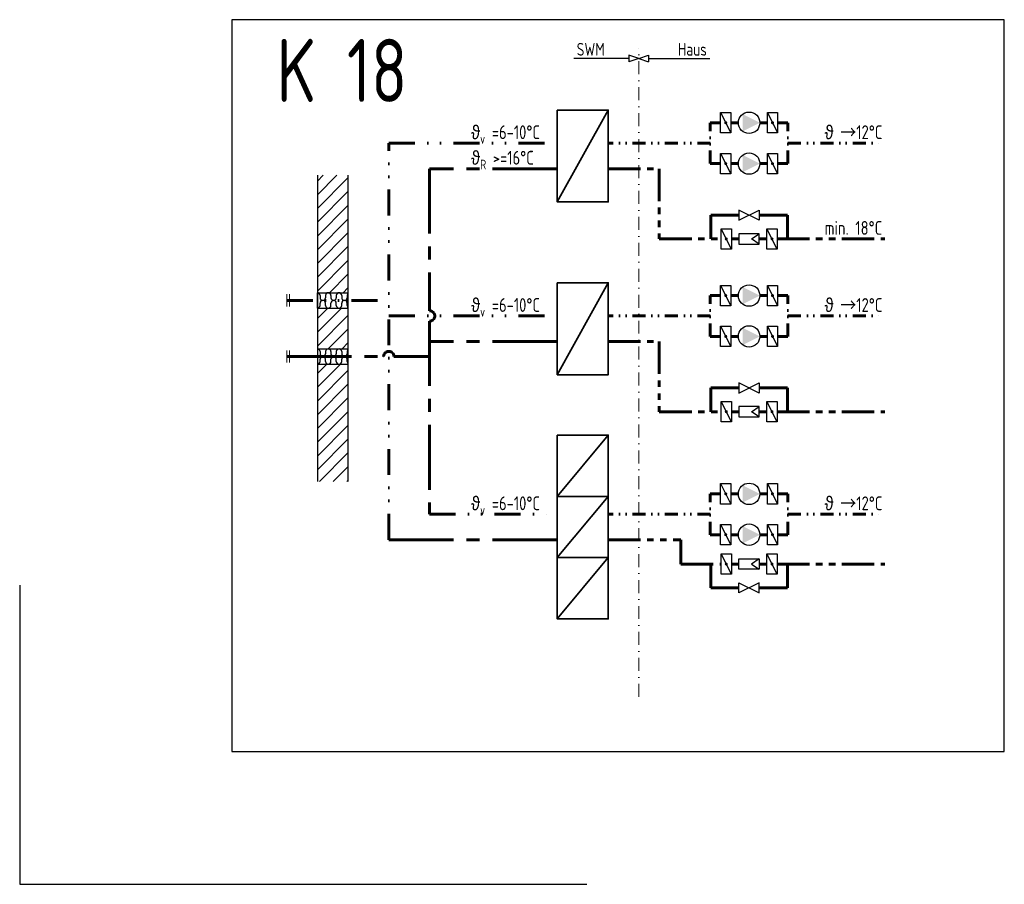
# Model space of a CAD drawing. Header units: millimetres. Extents: x 672 to 10320, y -30810 to -22340.
import ezdxf
from ezdxf.enums import TextEntityAlignment as Align

# ---------------------------------------------------------------- set-up
doc = ezdxf.new("R2010")
doc.units = ezdxf.units.MM
doc.header["$LTSCALE"] = 20
for name, pattern in [('GETRENNT', [31.75, 12.7, -6.35, 0, -6.35, 0, -6.35]), ('GETRENNT2', [15.875, 6.35, -3.175, 0, -3.175, 0, -3.175]), ('MITTE', [50.8, 31.75, -6.35, 6.35, -6.35]), ('PHANTOM2', [31.75, 15.875, -3.175, 3.175, -3.175, 3.175, -3.175]), ('STRICHPUNKT2', [12.7, 6.35, -3.175, 0, -3.175])]:
    doc.linetypes.add(name, pattern=pattern)
doc.layers.add('A_19_BESTAND_SCHR', color=7, linetype='Continuous')
for name, color, linetype, lineweight in [('K_AL_ARMATUR', 172, 'Continuous', 25), ('K_AL_BESCHRIFTUNG', 230, 'Continuous', 25), ('K_AL_GERAET', 199, 'Continuous', 35), ('K_AL_RUECKLAUF', 72, 'PHANTOM2', 60), ('K_AL_SYMMACHSE', 172, 'STRICHPUNKT2', 18), ('K_AL_VORLAUF', 72, 'GETRENNT2', 60), ('K_FK_RL', 72, 'MITTE', 60), ('K_FK_VL', 72, 'GETRENNT', 60)]:
    doc.layers.add(name, color=color, linetype=linetype, lineweight=lineweight)
doc.layers.add('ZZ_ABLAGE', color=255, linetype='Continuous', plot=False)
doc.styles.add('ISO', font='isocp3.shx', dxfattribs={"width": 0.85})

# ---------------------------------------------------------------- blocks, each defined once
blk = doc.blocks.new('AKL2')
at = {"color": 0, "linetype": 'ByBlock', "lineweight": -2}
blk.add_line((250, 0), (-250, 250), dxfattribs=at)
blk.add_lwpolyline([(250, 0), (250, 250), (-250, 250), (-250, 0)], close=True, dxfattribs=at)
for points in [[(-32, 144), (-38, 125), (-32, 106)], [(19, 93), (-19, 157), (-32, 106)], [(-19, 157), (-32, 144), (-32, 106)], [(-32, 106), (-19, 93), (19, 93)], [(19, 157), (0, 162), (-19, 157)], [(32, 144), (19, 157), (-19, 157)], [(19, 93), (32, 144), (-19, 157)], [(-19, 93), (0, 87), (19, 93)], [(19, 93), (32, 106), (32, 144)], [(32, 106), (38, 125), (32, 144)]]:
    blk.add_solid(points, dxfattribs=at)
blk = doc.blocks.new('PUMPE')
at = {"color": 0, "linetype": 'ByBlock', "lineweight": -2}
blk.add_circle((0, -150), 150, dxfattribs=at)
at = {"color": 0, "linetype": 'Continuous', "lineweight": -2}
blk.add_solid([(-120, -240), (0, 0), (120, -240)], dxfattribs=at)
blk = doc.blocks.new('SF2')
at = {"color": 0, "linetype": 'ByBlock', "lineweight": -2}
blk.add_lwpolyline([(-125, 0), (125, 0), (125, 500), (-125, 500)], close=True, dxfattribs=at)
blk.add_lwpolyline([(-125, 0), (0, 190), (125, 0)], dxfattribs=at)
blk = doc.blocks.new('AV')
at = {"color": 0, "linetype": 'ByBlock', "lineweight": -2}
blk.add_lwpolyline([(125, 0), (-125, 0), (125, 500), (-125, 500)], close=True, dxfattribs=at)

msp = doc.modelspace()

# ---------------------------------------------------------------- hatches: boundary and pattern name
at = {"layer": 'A_19_BESTAND_SCHR'}
h = msp.add_hatch(dxfattribs=at)
h.set_pattern_fill('ANSI31', color=256, scale=30)
h.set_pattern_definition([(45, (0, -2320), (-67.35192, 67.35192), [])])
h.paths.add_polyline_path([(3889.2, -23864.6), (3589.2, -23864.6), (3589.2, -25014.6), (3889.2, -25014.6)])
h.paths.add_polyline_path([(3889.2, -25164.6), (3589.2, -25164.6), (3589.2, -25564.6), (3889.2, -25564.6)])
h.paths.add_polyline_path([(3889.2, -25714.6), (3589.2, -25714.6), (3589.2, -26864.6), (3889.2, -26864.6)])

# ---------------------------------------------------------------- linework, layer by layer
for p, q in [((3589.2, -23864.6), (3589.2, -26864.6)), ((3889.2, -23864.6), (3889.2, -26864.6))]:
    msp.add_line(p, q)
at = {"layer": 'K_AL_ARMATUR'}
for p, q in [((3589.2, -25014.6), (3889.2, -25014.6)), ((3589.2, -25164.6), (3589.2, -25014.6)), ((3615.7, -25041.2), (3615.7, -25063.1)), ((3668.8, -25041.2), (3668.8, -25063.1)), ((3721.9, -25041.2), (3721.9, -25063.1)), ((3775, -25041.2), (3775, -25063.1)), ((3828.1, -25041.2), (3828.1, -25063.1)), ((3881.2, -25041.2), (3881.2, -25063.1)), ((3889.2, -25164.6), (3889.2, -25014.6)), ((3589.2, -25164.6), (3889.2, -25164.6)), ((3615.7, -25138.1), (3615.7, -25116.2)), ((3668.8, -25138.1), (3668.8, -25116.2)), ((3721.9, -25138.1), (3721.9, -25116.2)), ((3775, -25138.1), (3775, -25116.2)), ((3828.1, -25138.1), (3828.1, -25116.2)), ((3881.2, -25138.1), (3881.2, -25116.2)), ((3589.2, -25564.6), (3889.2, -25564.6)), ((3589.2, -25564.6), (3589.2, -25714.6)), ((3889.2, -25564.6), (3889.2, -25714.6)), ((3615.7, -25591.2), (3615.7, -25613.1)), ((3668.8, -25591.2), (3668.8, -25613.1)), ((3721.9, -25591.2), (3721.9, -25613.1)), ((3775, -25591.2), (3775, -25613.1)), ((3828.1, -25591.2), (3828.1, -25613.1)), ((3881.2, -25591.2), (3881.2, -25613.1)), ((3589.2, -25714.6), (3889.2, -25714.6)), ((3615.7, -25688.1), (3615.7, -25666.2)), ((3668.8, -25688.1), (3668.8, -25666.2)), ((3721.9, -25688.1), (3721.9, -25666.2)), ((3775, -25688.1), (3775, -25666.2)), ((3828.1, -25688.1), (3828.1, -25666.2)), ((3881.2, -25688.1), (3881.2, -25666.2))]:
    msp.add_line(p, q, dxfattribs=at)
for centre, start, end in [((3589.2, -25041.2), 0, 90), ((3642.2, -25063.1), 180, 0), ((3695.3, -25041.2), 0, 180), ((3748.4, -25063.1), 180, 0), ((3801.5, -25041.2), 0, 180), ((3854.6, -25063.1), 180, 0), ((3907.7, -25041.2), 134.32937, 180), ((3589.2, -25138.1), 270, 0), ((3642.2, -25116.2), 0, 180), ((3695.3, -25138.1), 180, 0), ((3748.4, -25116.2), 0, 180), ((3801.5, -25138.1), 180, 0), ((3854.6, -25116.2), 0, 180), ((3907.7, -25138.1), 180, 225.67063), ((3589.2, -25591.2), 0, 90), ((3695.3, -25591.2), 0, 180), ((3801.5, -25591.2), 0, 180), ((3642.2, -25613.1), 180, 0), ((3642.2, -25666.2), 0, 180), ((3748.4, -25613.1), 180, 0), ((3748.4, -25666.2), 0, 180), ((3854.6, -25613.1), 180, 0), ((3854.6, -25666.2), 0, 180), ((3907.7, -25591.2), 134.32937, 180), ((3589.2, -25688.1), 270, 0), ((3695.3, -25688.1), 180, 0), ((3801.5, -25688.1), 180, 0), ((3907.7, -25688.1), 180, 225.67063)]:
    msp.add_arc(centre, 26.5, start, end, dxfattribs=at)
at = {"layer": 'K_AL_BESCHRIFTUNG'}
for p, q in [((6642.6, -22719.2), (6101.9, -22719.2)), ((6738.1, -22719.2), (6642.6, -22686)), ((6642.6, -22686), (6642.6, -22752.3)), ((6738.1, -22719.2), (6642.6, -22752.3)), ((6738.1, -22719.2), (6833.6, -22686)), ((6738.1, -22719.2), (6833.6, -22752.3)), ((6833.6, -22686), (6833.6, -22752.3)), ((6833.6, -22719.2), (7434.9, -22719.2))]:
    msp.add_line(p, q, dxfattribs=at)
at = {"layer": 'K_AL_GERAET'}
for p, q in [((5939.2, -24124.8), (6439.2, -23224.8)), ((5939.2, -25817.3), (6439.2, -24917.3)), ((5939.2, -27009.9), (6439.2, -26409.9)), ((5939.2, -27609.9), (6439.2, -27009.9)), ((5939.2, -28209.9), (6439.2, -27609.9))]:
    msp.add_line(p, q, dxfattribs=at)
for points in [[(5939.2, -23224.8), (6439.2, -23224.8), (6439.2, -24124.8), (5939.2, -24124.8)], [(5939.2, -24917.3), (6439.2, -24917.3), (6439.2, -25817.3), (5939.2, -25817.3)], [(5939.2, -26409.9), (6439.2, -26409.9), (6439.2, -27009.9), (5939.2, -27009.9)], [(5939.2, -27009.9), (6439.2, -27009.9), (6439.2, -27609.9), (5939.2, -27609.9)], [(5939.2, -27609.9), (6439.2, -27609.9), (6439.2, -28209.9), (5939.2, -28209.9)]]:
    msp.add_lwpolyline(points, close=True, dxfattribs=at)
at = {"layer": 'K_AL_RUECKLAUF'}
for p, q in [((6439.2, -23799.8), (6939.2, -23799.8)), ((6939.2, -23799.8), (6939.2, -24487.3)), ((7444.2, -24487.3), (7444.2, -24254.8)), ((7444.2, -24254.8), (7719.6, -24254.8)), ((7919.6, -24254), (8195.1, -24254.8)), ((8195.1, -24487.3), (8195.1, -24254.8)), ((6939.2, -24487.3), (7545.7, -24487.3)), ((7719.6, -24487.3), (7645.7, -24487.3)), ((7993.6, -24487.3), (7919.6, -24487.3)), ((8093.6, -24487.3), (9150.1, -24487.3)), ((6439.2, -25492.3), (6939.2, -25492.3)), ((6939.2, -25492.3), (6939.2, -26179.9)), ((7444.2, -26179.9), (7444.2, -25947.3)), ((7444.2, -25947.3), (7719.6, -25947.3)), ((7919.6, -25946.5), (8195.1, -25947.3)), ((8195.1, -26179.9), (8195.1, -25947.3)), ((6939.2, -26179.9), (7545.7, -26179.9)), ((7719.6, -26179.9), (7645.7, -26179.9)), ((7993.6, -26179.9), (7919.6, -26179.9)), ((8093.6, -26179.9), (9150.1, -26179.9)), ((6439.2, -27434.9), (7150.1, -27434.9)), ((7150.1, -27672.4), (7150.1, -27434.9)), ((7150.1, -27672.4), (7545.7, -27672.4)), ((7444.2, -27672.4), (7444.2, -27904.9)), ((7719.6, -27672.4), (7645.7, -27672.4)), ((7993.6, -27672.4), (7919.6, -27672.4)), ((8093.6, -27672.4), (9150.1, -27672.4)), ((8195.1, -27672.4), (8195.1, -27904.9)), ((7444.2, -27904.9), (7719.6, -27904.9)), ((7919.6, -27905.7), (8195.1, -27904.9))]:
    msp.add_line(p, q, dxfattribs=at)
at = {"layer": 'K_AL_SYMMACHSE'}
for p, q in [((6738.1, -28972.8), (6738.1, -22617.8)), ((3289.2, -25149.6), (3289.2, -25029.6)), ((3314.5, -25149.6), (3314.5, -25029.6)), ((3289.2, -25579.6), (3289.2, -25699.6)), ((3314.5, -25579.6), (3314.5, -25699.6))]:
    msp.add_line(p, q, dxfattribs=at)
at = {"layer": 'K_AL_VORLAUF'}
for p, q in [((7540.7, -23349.8), (7439.2, -23349.8)), ((7439.2, -23749.8), (7439.2, -23349.8)), ((7714.6, -23349.8), (7640.7, -23349.8)), ((7998.6, -23349.8), (7924.6, -23349.8)), ((8200.1, -23349.8), (8098.6, -23349.8)), ((8200.1, -23749.8), (8200.1, -23349.8)), ((7439.2, -23549.8), (6439.2, -23549.8)), ((8200.1, -23549.8), (9150.1, -23549.8)), ((7540.7, -23749.8), (7439.2, -23749.8)), ((7714.6, -23749.8), (7640.7, -23749.8)), ((7998.6, -23749.8), (7924.6, -23749.8)), ((8200.1, -23749.8), (8098.6, -23749.8)), ((7540.7, -25042.3), (7439.2, -25042.3)), ((7439.2, -25442.3), (7439.2, -25042.3)), ((7714.6, -25042.3), (7640.7, -25042.3)), ((7998.6, -25042.3), (7924.6, -25042.3)), ((8200.1, -25042.3), (8098.6, -25042.3)), ((8200.1, -25442.3), (8200.1, -25042.3)), ((7439.2, -25242.3), (6439.2, -25242.3)), ((8200.1, -25242.3), (9150.1, -25242.3)), ((7540.7, -25442.3), (7439.2, -25442.3)), ((7714.6, -25442.3), (7640.7, -25442.3)), ((7998.6, -25442.3), (7924.6, -25442.3)), ((8200.1, -25442.3), (8098.6, -25442.3)), ((7540.7, -26984.9), (7439.2, -26984.9)), ((7439.2, -27384.9), (7439.2, -26984.9)), ((7714.6, -26984.9), (7640.7, -26984.9)), ((7998.6, -26984.9), (7924.6, -26984.9)), ((8200.1, -26984.9), (8098.6, -26984.9)), ((8200.1, -27384.9), (8200.1, -26984.9)), ((7439.2, -27184.9), (6439.2, -27184.9)), ((8200.1, -27184.9), (9150.1, -27184.9)), ((7540.7, -27384.9), (7439.2, -27384.9)), ((7714.6, -27384.9), (7640.7, -27384.9)), ((7998.6, -27384.9), (7924.6, -27384.9)), ((8200.1, -27384.9), (8098.6, -27384.9))]:
    msp.add_line(p, q, dxfattribs=at)
at = {"layer": 'K_FK_RL'}
for p, q in [((5939.2, -23799.8), (4689.2, -23799.8)), ((4689.2, -23799.8), (4689.2, -25191.6)), ((4689.2, -25293.1), (4689.2, -27184.9)), ((5939.2, -25492.3), (4689.2, -25492.3)), ((3289.2, -25639.6), (4238.4, -25639.6)), ((4339.9, -25639.6), (4689.2, -25639.6)), ((5939.2, -27434.9), (4289.2, -27434.9))]:
    msp.add_line(p, q, dxfattribs=at)
at = {"layer": 'K_FK_VL'}
for p, q in [((4289.2, -27434.9), (4289.2, -23549.8)), ((4289.2, -23549.8), (5939.2, -23549.8)), ((3289.2, -25089.6), (4289.2, -25089.6)), ((4289.2, -25242.3), (5939.2, -25242.3)), ((4689.2, -27184.9), (5939.2, -27184.9))]:
    msp.add_line(p, q, dxfattribs=at)
for centre, start, end in [((4689.2, -25242.3), 270, 90), ((4289.2, -25639.6), 0, 180)]:
    msp.add_arc(centre, 50.7, start, end, dxfattribs=at)
at = {"layer": 'ZZ_ABLAGE'}
msp.add_lwpolyline([(10320, -22340), (2750, -22340), (2750, -29510), (10320, -29510)], close=True, dxfattribs=at)
msp.add_lwpolyline([(672.5, -27878.7), (672.5, -30809.7), (6228.5, -30809.7)], dxfattribs=at)

# ---------------------------------------------------------------- block references
at = {"layer": 'K_AL_ARMATUR'}
for name, p, xscale, yscale, zscale, rotation in [('AKL2', (7540.7, -23349.8), -0.4, 0.4, 0.4, 270), ('PUMPE', (7924.6, -23349.8), 0.7, 0.7, 0.7, 270), ('AKL2', (7998.6, -23349.8), -0.4, 0.4, 0.4, 270), ('AKL2', (7540.7, -23749.8), -0.4, 0.4, 0.4, 270), ('PUMPE', (7924.6, -23749.8), 0.7, 0.7, 0.7, 270), ('AKL2', (7998.6, -23749.8), -0.4, 0.4, 0.4, 270), ('AV', (7719.6, -24254.8), -0.3999999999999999, 0.3999999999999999, 0.3999999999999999, 270), ('AKL2', (7645.7, -24487.3), -0.4, 0.4, 0.4, 90), ('AKL2', (8093.6, -24487.3), -0.4, 0.4, 0.4, 90), ('SF2', (7919.6, -24487.3), 0.4, 0.4, 0.4, 89.99999999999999), ('AKL2', (7540.7, -25042.3), -0.4, 0.4, 0.4, 270), ('PUMPE', (7924.6, -25042.3), 0.7, 0.7, 0.7, 270), ('AKL2', (7998.6, -25042.3), -0.4, 0.4, 0.4, 270), ('AKL2', (7540.7, -25442.3), -0.4, 0.4, 0.4, 270), ('PUMPE', (7924.6, -25442.3), 0.7, 0.7, 0.7, 270), ('AKL2', (7998.6, -25442.3), -0.4, 0.4, 0.4, 270), ('AV', (7719.6, -25947.3), -0.3999999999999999, 0.3999999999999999, 0.3999999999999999, 270), ('AKL2', (7645.7, -26179.9), -0.4, 0.4, 0.4, 90), ('SF2', (7919.6, -26179.9), 0.4, 0.4, 0.4, 89.99999999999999), ('AKL2', (8093.6, -26179.9), -0.4, 0.4, 0.4, 90), ('AKL2', (7540.7, -26984.9), -0.4, 0.4, 0.4, 270), ('PUMPE', (7924.6, -26984.9), 0.7, 0.7, 0.7, 270), ('AKL2', (7998.6, -26984.9), -0.4, 0.4, 0.4, 270), ('AKL2', (7540.7, -27384.9), -0.4, 0.4, 0.4, 270), ('PUMPE', (7924.6, -27384.9), 0.7, 0.7, 0.7, 270), ('AKL2', (7998.6, -27384.9), -0.4, 0.4, 0.4, 270), ('AKL2', (7645.7, -27672.4), -0.4, 0.4, 0.4, 90), ('AKL2', (8093.6, -27672.4), -0.4, 0.4, 0.4, 90), ('SF2', (7919.6, -27672.4), -0.4, 0.4, 0.4, 90), ('AV', (7719.6, -27904.9), 0.3999999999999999, 0.3999999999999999, 0.3999999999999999, 270)]:
    msp.add_blockref(name, p, dxfattribs=dict(at, xscale=xscale, yscale=yscale, zscale=zscale, rotation=rotation))

# ---------------------------------------------------------------- texts
at = {"layer": 'K_AL_BESCHRIFTUNG', "style": 'ISO', "width": 0.85}
for s, p in [('SWM', (6267.9, -22567.3)), ('Haus', (7263.3, -22567.3))]:
    msp.add_text(s, height=125, dxfattribs=at).set_placement(p, align=Align.TOP_CENTER)
at = {"layer": 'K_AL_BESCHRIFTUNG', "char_height": 125, "attachment_point": 1, "style": 'ISO'}
for s, insert in [('\\A1;{\\fArial|b0|i0|c0|p34;\\H1.08333x;ϑ\\Fisocp3|c0;\\H0.7x;\\S^ v;\\H1.42857x; =6-10°C}', (5095.6, -23374.7)), ('\\A1;{\\fArial|b0|i0|c0|p34;\\H1.08333x;ϑ\\Fisocp3|c0;\\H1x; \\A0;\\fSimSun|b0|i0|c134|p2;\\H1x;→\\A1;\\Fisocp3|c0;\\H1x;12°C}', (8559.4, -23374.7)), ('\\A1;{\\fArial|b0|i0|c0|p34;\\H1.08333x;ϑ\\Fisocp3|c0;\\H0.7x;\\S^ R;\\H1.42857x; >=16°C}', (5095.6, -23624.7)), ('\\A1;{\\H1.08333x;min. 18°C}', (8559.1, -24312.2)), ('\\A1;{\\fArial|b0|i0|c0|p34;\\H1.08333x;ϑ\\Fisocp3|c0;\\H1x; \\A0;\\fSimSun|b0|i0|c134|p2;\\H1x;→\\A1;\\Fisocp3|c0;\\H1x;12°C}', (8559.4, -25067.2)), ('\\A1;{\\fArial|b0|i0|c0|p34;\\H1.08333x;ϑ\\Fisocp3|c0;\\H0.7x;\\S^ v;\\H1.42857x; =6-10°C}', (5095.6, -25067.2)), ('\\A1;{\\fArial|b0|i0|c0|p34;\\H1.08333x;ϑ\\Fisocp3|c0;\\H1x; \\A0;\\fSimSun|b0|i0|c134|p2;\\H1x;→\\A1;\\Fisocp3|c0;\\H1x;12°C}', (8559.4, -27009.7)), ('\\A1;{\\fArial|b0|i0|c0|p34;\\H1.08333x;ϑ\\Fisocp3|c0;\\H0.7x;\\S^ v;\\H1.42857x; =6-10°C}', (5095.6, -27009.7))]:
    msp.add_mtext_dynamic_manual_height_columns(s, width=1837.099, gutter_width=500, heights=[0], dxfattribs=dict(at, insert=insert))
at = {"layer": 'ZZ_ABLAGE', "lineweight": 40, "style": 'ISO', "width": 0.85}
msp.add_text('K 18', height=617.71, dxfattribs=at).set_placement((3188.9, -23146.4))

doc.saveas('drawing.dxf')
